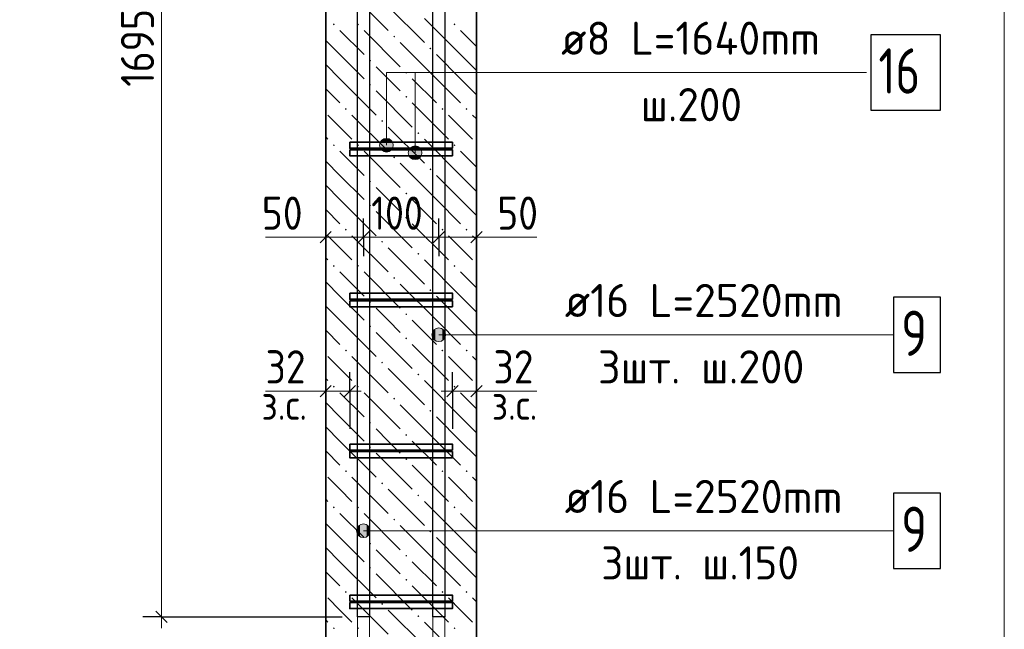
# Model space of a CAD drawing. Header units: millimetres. Extents: x 0 to 59400, y 0 to 42000.
# Tile 22 of 29: x 39068 to 45597, y 27639 to 31677. Entities that reach past the tile are written whole.
import ezdxf

# ---------------------------------------------------------------- set-up
doc = ezdxf.new("R2010")
doc.units = ezdxf.units.MM
doc.linetypes.add('______2', pattern=[270, 200, -70])
for name, color, linetype, lineweight in [('S1 ДОП Продольная арматура', 52, 'Continuous', 25), ('S1 Продольная арматура', 52, 'Continuous', 25), ('Standard', 7, 'Continuous', 25), ('Позиционная метка линия выноска', 7, 'Continuous', 13), ('Размерная выноска', 7, 'Continuous', 13), ('Хомут', 52, 'Continuous', 25)]:
    doc.layers.add(name, color=color, linetype=linetype, lineweight=lineweight)
doc.layers.add('ЖБ Пилон', color=7, linetype='______2', lineweight=13, true_color=0xa0a0a0)
doc.styles.add('ISOCPEUR', font='txt')

msp = doc.modelspace()

# ---------------------------------------------------------------- hatches: boundary and pattern name
at = {"layer": 'ЖБ Пилон', "linetype": 'Continuous', "lineweight": 18, "transparency": 33554687}
for points in [[(41145.2, 31646.1), (41151.7, 31652.6), (41158.2, 31646.1), (41151.7, 31639.6)], [(41305.2, 31646.1), (41311.7, 31652.6), (41318.2, 31646.1), (41311.7, 31639.6)], [(41945.2, 31646.1), (41951.7, 31652.6), (41958.2, 31646.1), (41951.7, 31639.6)], [(41545.2, 31566.1), (41551.7, 31572.6), (41558.2, 31566.1), (41551.7, 31559.6)], [(41785.2, 31486.1), (41791.7, 31492.6), (41798.2, 31486.1), (41791.7, 31479.6)], [(41385.2, 31406.1), (41391.7, 31412.6), (41398.2, 31406.1), (41391.7, 31399.6)], [(41625.2, 31326.1), (41631.7, 31332.6), (41638.2, 31326.1), (41631.7, 31319.6)], [(41385.2, 31246.1), (41391.7, 31252.6), (41398.2, 31246.1), (41391.7, 31239.6)], [(41625.2, 31166.1), (41631.7, 31172.6), (41638.2, 31166.1), (41631.7, 31159.6)], [(41225.2, 31086.1), (41231.7, 31092.6), (41238.2, 31086.1), (41231.7, 31079.6)], [(41865.2, 31086.1), (41871.7, 31092.6), (41878.2, 31086.1), (41871.7, 31079.6)], [(42025.2, 31086.1), (42031.7, 31092.6), (42038.2, 31086.1), (42031.7, 31079.6)], [(41465.2, 31006.1), (41471.7, 31012.6), (41478.2, 31006.1), (41471.7, 30999.6)], [(41705.2, 30926.1), (41711.7, 30932.6), (41718.2, 30926.1), (41711.7, 30919.6)], [(41145.2, 30846.1), (41151.7, 30852.6), (41158.2, 30846.1), (41151.7, 30839.6)], [(41305.2, 30846.1), (41311.7, 30852.6), (41318.2, 30846.1), (41311.7, 30839.6)], [(41945.2, 30846.1), (41951.7, 30852.6), (41958.2, 30846.1), (41951.7, 30839.6)], [(41545.2, 30766.1), (41551.7, 30772.6), (41558.2, 30766.1), (41551.7, 30759.6)], [(41785.2, 30686.1), (41791.7, 30692.6), (41798.2, 30686.1), (41791.7, 30679.6)], [(41385.2, 30606.1), (41391.7, 30612.6), (41398.2, 30606.1), (41391.7, 30599.6)], [(41625.2, 30526.1), (41631.7, 30532.6), (41638.2, 30526.1), (41631.7, 30519.6)], [(41385.2, 30446.1), (41391.7, 30452.6), (41398.2, 30446.1), (41391.7, 30439.6)], [(41625.2, 30366.1), (41631.7, 30372.6), (41638.2, 30366.1), (41631.7, 30359.6)], [(41225.2, 30286.1), (41231.7, 30292.6), (41238.2, 30286.1), (41231.7, 30279.6)], [(41865.2, 30286.1), (41871.7, 30292.6), (41878.2, 30286.1), (41871.7, 30279.6)], [(42025.2, 30286.1), (42031.7, 30292.6), (42038.2, 30286.1), (42031.7, 30279.6)], [(41465.2, 30206.1), (41471.7, 30212.6), (41478.2, 30206.1), (41471.7, 30199.6)], [(41705.2, 30126.1), (41711.7, 30132.6), (41718.2, 30126.1), (41711.7, 30119.6)], [(41145.2, 30046.1), (41151.7, 30052.6), (41158.2, 30046.1), (41151.7, 30039.6)], [(41305.2, 30046.1), (41311.7, 30052.6), (41318.2, 30046.1), (41311.7, 30039.6)], [(41945.2, 30046.1), (41951.7, 30052.6), (41958.2, 30046.1), (41951.7, 30039.6)], [(41545.2, 29966.1), (41551.7, 29972.6), (41558.2, 29966.1), (41551.7, 29959.6)], [(41785.2, 29886.1), (41791.7, 29892.6), (41798.2, 29886.1), (41791.7, 29879.6)], [(41385.2, 29806.1), (41391.7, 29812.6), (41398.2, 29806.1), (41391.7, 29799.6)], [(41625.2, 29726.1), (41631.7, 29732.6), (41638.2, 29726.1), (41631.7, 29719.6)], [(41385.2, 29646.1), (41391.7, 29652.6), (41398.2, 29646.1), (41391.7, 29639.6)], [(41625.2, 29566.1), (41631.7, 29572.6), (41638.2, 29566.1), (41631.7, 29559.6)], [(41225.2, 29486.1), (41231.7, 29492.6), (41238.2, 29486.1), (41231.7, 29479.6)], [(41865.2, 29486.1), (41871.7, 29492.6), (41878.2, 29486.1), (41871.7, 29479.6)], [(42025.2, 29486.1), (42031.7, 29492.6), (42038.2, 29486.1), (42031.7, 29479.6)], [(41465.2, 29406.1), (41471.7, 29412.6), (41478.2, 29406.1), (41471.7, 29399.6)], [(41705.2, 29326.1), (41711.7, 29332.6), (41718.2, 29326.1), (41711.7, 29319.6)], [(41145.2, 29246.1), (41151.7, 29252.6), (41158.2, 29246.1), (41151.7, 29239.6)], [(41305.2, 29246.1), (41311.7, 29252.6), (41318.2, 29246.1), (41311.7, 29239.6)], [(41945.2, 29246.1), (41951.7, 29252.6), (41958.2, 29246.1), (41951.7, 29239.6)], [(41545.2, 29166.1), (41551.7, 29172.6), (41558.2, 29166.1), (41551.7, 29159.6)], [(41785.2, 29086.1), (41791.7, 29092.6), (41798.2, 29086.1), (41791.7, 29079.6)], [(41385.2, 29006.1), (41391.7, 29012.6), (41398.2, 29006.1), (41391.7, 28999.6)], [(41625.2, 28926.1), (41631.7, 28932.6), (41638.2, 28926.1), (41631.7, 28919.6)], [(41385.2, 28846.1), (41391.7, 28852.6), (41398.2, 28846.1), (41391.7, 28839.6)], [(41625.2, 28766.1), (41631.7, 28772.6), (41638.2, 28766.1), (41631.7, 28759.6)], [(41225.2, 28686.1), (41231.7, 28692.6), (41238.2, 28686.1), (41231.7, 28679.6)], [(41865.2, 28686.1), (41871.7, 28692.6), (41878.2, 28686.1), (41871.7, 28679.6)], [(42025.2, 28686.1), (42031.7, 28692.6), (42038.2, 28686.1), (42031.7, 28679.6)], [(41465.2, 28606.1), (41471.7, 28612.6), (41478.2, 28606.1), (41471.7, 28599.6)], [(41705.2, 28526.1), (41711.7, 28532.6), (41718.2, 28526.1), (41711.7, 28519.6)], [(41145.2, 28446.1), (41151.7, 28452.6), (41158.2, 28446.1), (41151.7, 28439.6)], [(41305.2, 28446.1), (41311.7, 28452.6), (41318.2, 28446.1), (41311.7, 28439.6)], [(41945.2, 28446.1), (41951.7, 28452.6), (41958.2, 28446.1), (41951.7, 28439.6)], [(41545.2, 28366.1), (41551.7, 28372.6), (41558.2, 28366.1), (41551.7, 28359.6)], [(41785.2, 28286.1), (41791.7, 28292.6), (41798.2, 28286.1), (41791.7, 28279.6)], [(41385.2, 28206.1), (41391.7, 28212.6), (41398.2, 28206.1), (41391.7, 28199.6)], [(41625.2, 28126.1), (41631.7, 28132.6), (41638.2, 28126.1), (41631.7, 28119.6)], [(41385.2, 28046.1), (41391.7, 28052.6), (41398.2, 28046.1), (41391.7, 28039.6)], [(41625.2, 27966.1), (41631.7, 27972.6), (41638.2, 27966.1), (41631.7, 27959.6)], [(41225.2, 27886.1), (41231.7, 27892.6), (41238.2, 27886.1), (41231.7, 27879.6)], [(41865.2, 27886.1), (41871.7, 27892.6), (41878.2, 27886.1), (41871.7, 27879.6)], [(42025.2, 27886.1), (42031.7, 27892.6), (42038.2, 27886.1), (42031.7, 27879.6)], [(41465.2, 27806.1), (41471.7, 27812.6), (41478.2, 27806.1), (41471.7, 27799.6)], [(41705.2, 27726.1), (41711.7, 27732.6), (41718.2, 27726.1), (41711.7, 27719.6)], [(41145.2, 27646.1), (41151.7, 27652.6), (41158.2, 27646.1), (41151.7, 27639.6)], [(41305.2, 27646.1), (41311.7, 27652.6), (41318.2, 27646.1), (41311.7, 27639.6)], [(41945.2, 27646.1), (41951.7, 27652.6), (41958.2, 27646.1), (41951.7, 27639.6)]]:
    msp.add_hatch(color=7, dxfattribs=at).paths.add_polyline_path(points, flags=16)
at = {"layer": 'Позиционная метка линия выноска', "linetype": 'Continuous', "lineweight": 13, "transparency": 33554687}
for points in [[(41522.9, 30884.5), (41477.9, 30884.5), (41461.7, 30868.3)], [(41522.9, 30884.5), (41461.7, 30868.3), (41539.1, 30868.3)], [(41477.9, 30884.5), (41522.9, 30884.5), (41500.4, 30890.8)], [(41539.1, 30868.3), (41461.7, 30868.3), (41455.4, 30845.8)], [(41539.1, 30868.3), (41455.4, 30845.8), (41545.4, 30845.8)], [(41545.4, 30845.8), (41455.4, 30845.8), (41461.7, 30823.3)], [(41545.4, 30845.8), (41461.7, 30823.3), (41539.1, 30823.3)], [(41539.1, 30823.3), (41461.7, 30823.3), (41477.9, 30807.1)], [(41539.1, 30823.3), (41477.9, 30807.1), (41522.9, 30807.1)], [(41729.1, 30818.3), (41651.7, 30818.3), (41645.4, 30795.8)], [(41729.1, 30818.3), (41645.4, 30795.8), (41735.4, 30795.8)], [(41712.9, 30834.5), (41667.9, 30834.5), (41651.7, 30818.3)], [(41712.9, 30834.5), (41651.7, 30818.3), (41729.1, 30818.3)], [(41667.9, 30834.5), (41712.9, 30834.5), (41690.4, 30840.8)], [(41522.9, 30807.1), (41477.9, 30807.1), (41500.4, 30800.8)], [(41735.4, 30795.8), (41645.4, 30795.8), (41651.7, 30773.3)], [(41735.4, 30795.8), (41651.7, 30773.3), (41729.1, 30773.3)], [(41729.1, 30773.3), (41651.7, 30773.3), (41667.9, 30757.1)], [(41729.1, 30773.3), (41667.9, 30757.1), (41712.9, 30757.1)], [(41712.9, 30757.1), (41667.9, 30757.1), (41690.4, 30750.8)], [(41808.7, 29567.5), (41808.7, 29612.5), (41802.4, 29590)], [(41824.9, 29551.3), (41824.9, 29628.7), (41808.7, 29612.5)], [(41824.9, 29551.3), (41808.7, 29612.5), (41808.7, 29567.5)], [(41847.4, 29545), (41847.4, 29635), (41824.9, 29628.7)], [(41847.4, 29545), (41824.9, 29628.7), (41824.9, 29551.3)], [(41869.9, 29551.3), (41869.9, 29628.7), (41847.4, 29635)], [(41869.9, 29551.3), (41847.4, 29635), (41847.4, 29545)], [(41886.1, 29567.5), (41886.1, 29612.5), (41869.9, 29628.7)], [(41886.1, 29567.5), (41869.9, 29628.7), (41869.9, 29551.3)], [(41886.1, 29612.5), (41886.1, 29567.5), (41892.4, 29590)], [(41347.4, 28246.4), (41347.4, 28336.4), (41324.9, 28330.1)], [(41369.9, 28252.7), (41369.9, 28330.1), (41347.4, 28336.4)], [(41369.9, 28252.7), (41347.4, 28336.4), (41347.4, 28246.4)], [(41308.7, 28268.9), (41308.7, 28313.9), (41302.4, 28291.4)], [(41324.9, 28252.7), (41324.9, 28330.1), (41308.7, 28313.9)], [(41324.9, 28252.7), (41308.7, 28313.9), (41308.7, 28268.9)], [(41347.4, 28246.4), (41324.9, 28330.1), (41324.9, 28252.7)], [(41386.1, 28268.9), (41386.1, 28313.9), (41369.9, 28330.1)], [(41386.1, 28268.9), (41369.9, 28330.1), (41369.9, 28252.7)], [(41386.1, 28313.9), (41386.1, 28268.9), (41392.4, 28291.4)]]:
    msp.add_hatch(color=7, dxfattribs=at).paths.add_polyline_path(points)

# ---------------------------------------------------------------- linework, layer by layer
at = {"layer": 'S1 ДОП Продольная арматура', "color": 28, "linetype": 'Continuous', "lineweight": 25, "true_color": 0x50140a, "transparency": 33554687}
for points in [[(38307.4, 36900.8), (41887.4, 36900.8), (41887.4, 27720.8), (41807.4, 27720.8), (41807.4, 36820.8), (38307.4, 36820.8), (38307.4, 36900.8)], [(38307.4, 36900.8), (41887.4, 36900.8), (41887.4, 27720.8), (41807.4, 27720.8), (41807.4, 36820.8), (38307.4, 36820.8), (38307.4, 36900.8)], [(38307.4, 36900.8), (41887.4, 36900.8), (41887.4, 27720.8), (41807.4, 27720.8), (41807.4, 36820.8), (38307.4, 36820.8), (38307.4, 36900.8)], [(44887.4, 36820.8), (41387.4, 36820.8), (41387.4, 27720.8), (41307.4, 27720.8), (41307.4, 36900.8), (44887.4, 36900.8), (44887.4, 36820.8)], [(44887.4, 36820.8), (41387.4, 36820.8), (41387.4, 27720.8), (41307.4, 27720.8), (41307.4, 36900.8), (44887.4, 36900.8), (44887.4, 36820.8)], [(44887.4, 36820.8), (41387.4, 36820.8), (41387.4, 27720.8), (41307.4, 27720.8), (41307.4, 36900.8), (44887.4, 36900.8), (44887.4, 36820.8)], [(44887.4, 36820.8), (41387.4, 36820.8), (41387.4, 27720.8), (41307.4, 27720.8), (41307.4, 36900.8), (44887.4, 36900.8), (44887.4, 36820.8)], [(44887.4, 36820.8), (41387.4, 36820.8), (41387.4, 27720.8), (41307.4, 27720.8), (41307.4, 36900.8), (44887.4, 36900.8), (44887.4, 36820.8)], [(44887.4, 36820.8), (41387.4, 36820.8), (41387.4, 27720.8), (41307.4, 27720.8), (41307.4, 36900.8), (44887.4, 36900.8), (44887.4, 36820.8)], [(44887.4, 36820.8), (41387.4, 36820.8), (41387.4, 27720.8), (41307.4, 27720.8), (41307.4, 36900.8), (44887.4, 36900.8), (44887.4, 36820.8)]]:
    msp.add_lwpolyline(points, dxfattribs=at)
at = {"layer": 'S1 ДОП Продольная арматура', "color": 7, "linetype": 'Continuous', "lineweight": 25, "transparency": 33554687}
for points in [[(44863.3, 29340), (45173.3, 29340), (45173.3, 29840), (44863.3, 29840), (44863.3, 29340)], [(44863.3, 28041.4), (45173.3, 28041.4), (45173.3, 28541.4), (44863.3, 28541.4), (44863.3, 28041.4)]]:
    msp.add_lwpolyline(points, dxfattribs=at)
at = {"layer": 'S1 Продольная арматура', "color": 7, "linetype": 'Continuous', "lineweight": 18, "transparency": 33554687}
for points in [[(41807.4, 18395.8), (41807.4, 36920.8), (38307.4, 36920.8), (38307.4, 37000.8), (41887.4, 37000.8), (41887.4, 18395.8), (41807.4, 18395.8)], [(41807.4, 18395.8), (41807.4, 36920.8), (38307.4, 36920.8), (38307.4, 37000.8), (41887.4, 37000.8), (41887.4, 18395.8), (41807.4, 18395.8)], [(41807.4, 18395.8), (41807.4, 36920.8), (38307.4, 36920.8), (38307.4, 37000.8), (41887.4, 37000.8), (41887.4, 18395.8), (41807.4, 18395.8)], [(41807.4, 18395.8), (41807.4, 36920.8), (38307.4, 36920.8), (38307.4, 37000.8), (41887.4, 37000.8), (41887.4, 18395.8), (41807.4, 18395.8)], [(41307.4, 18395.8), (41307.4, 37000.8), (44887.4, 37000.8), (44887.4, 36920.8), (41387.4, 36920.8), (41387.4, 18395.8), (41307.4, 18395.8)], [(41307.4, 18395.8), (41307.4, 37000.8), (44887.4, 37000.8), (44887.4, 36920.8), (41387.4, 36920.8), (41387.4, 18395.8), (41307.4, 18395.8)], [(41307.4, 18395.8), (41307.4, 37000.8), (44887.4, 37000.8), (44887.4, 36920.8), (41387.4, 36920.8), (41387.4, 18395.8), (41307.4, 18395.8)], [(41307.4, 18395.8), (41307.4, 37000.8), (44887.4, 37000.8), (44887.4, 36920.8), (41387.4, 36920.8), (41387.4, 18395.8), (41307.4, 18395.8)]]:
    msp.add_lwpolyline(points, dxfattribs=at)
at = {"layer": 'Standard', "color": 251, "linetype": 'Continuous', "lineweight": -3, "true_color": 0x656565, "transparency": 33554687}
for p, q in [((41097.4, 30235.9), (41097.4, 30360.8)), ((41347.4, 30235.9), (41347.4, 30360.8)), ((41847.4, 30235.9), (41847.4, 30360.8)), ((42097.4, 30235.9), (42097.4, 30360.8)), ((41097.4, 30235.9), (41097.4, 30110.8)), ((41097.4, 30235.9), (41097.4, 30235.9)), ((41347.4, 30235.9), (41347.4, 30110.8)), ((41347.4, 30235.9), (41347.4, 30235.9)), ((41847.4, 30235.9), (41847.4, 30110.8)), ((41847.4, 30235.9), (41847.4, 30235.4)), ((42097.4, 30235.9), (42097.4, 30110.8)), ((42097.4, 30235.9), (42097.4, 30235.9)), ((41097.4, 29217.4), (41097.4, 29342.4)), ((41257.4, 29217.4), (41257.4, 29342.4)), ((41937.4, 29217.4), (41937.4, 29342.4)), ((42097.4, 29217.4), (42097.4, 29342.4)), ((41097.4, 29217.4), (41097.4, 29092.4)), ((41097.4, 29217.4), (41097.4, 29217.4)), ((41257.4, 29217.4), (41257.4, 29092.4)), ((41257.4, 29217.4), (41257.4, 28965.8)), ((41937.4, 29217.4), (41937.4, 29092.4)), ((41937.4, 29217.4), (41937.4, 28965.8)), ((42097.4, 29217.4), (42097.4, 29092.4)), ((42097.4, 29217.4), (42097.4, 29217.4)), ((40009.5, 27720.8), (39884.5, 27720.8)), ((40009.5, 27720.8), (40134.5, 27720.8)), ((40009.5, 27720.8), (41207.4, 27720.8))]:
    msp.add_line(p, q, dxfattribs=at)
at = {"layer": 'Standard', "color": 7, "linetype": 'Continuous', "lineweight": 13, "transparency": 33554687}
for p, q in [((41097.4, 30235.9), (41022.4, 30235.9)), ((41097.4, 30235.9), (41347.4, 30235.9)), ((41347.4, 30235.9), (41847.4, 30235.9)), ((41847.4, 30235.9), (42097.4, 30235.9)), ((42097.4, 30235.9), (42172.4, 30235.9)), ((41097.4, 29217.4), (41022.4, 29217.4)), ((41257.4, 29217.4), (41097.4, 29217.4)), ((41257.4, 29217.4), (41332.4, 29217.4)), ((41937.4, 29217.4), (41862.4, 29217.4)), ((41937.4, 29217.4), (42097.4, 29217.4)), ((42097.4, 29217.4), (42172.4, 29217.4))]:
    msp.add_line(p, q, dxfattribs=at)
at = {"layer": 'Standard', "color": 7, "linetype": 'Continuous', "lineweight": 25, "transparency": 33554687}
for p, q in [((41059.9, 30198.3), (41134.9, 30273.3)), ((41309.9, 30198.3), (41384.9, 30273.3)), ((41809.9, 30198.3), (41884.9, 30273.3)), ((42059.9, 30198.3), (42134.9, 30273.3)), ((41134.9, 29254.9), (41059.9, 29179.9)), ((41294.9, 29254.9), (41219.9, 29179.9)), ((41899.9, 29179.9), (41974.9, 29254.9)), ((42059.9, 29179.9), (42134.9, 29254.9))]:
    msp.add_line(p, q, dxfattribs=at)
at = {"layer": 'Standard', "color": 251, "linetype": 'Continuous', "lineweight": 25, "true_color": 0x656565, "transparency": 33554687}
msp.add_line((40047, 27683.3), (39972, 27758.3), dxfattribs=at)
at = {"layer": 'Standard', "color": 251, "linetype": 'Continuous', "lineweight": 13, "true_color": 0x656565, "transparency": 33554687}
msp.add_line((40009.5, 27720.8), (40009.5, 27645.8), dxfattribs=at)
at = {"layer": 'Standard', "color": 254, "linetype": 'Continuous', "lineweight": 13, "true_color": 0xc4c4ff, "transparency": 33554687}
msp.add_lwpolyline([(37597.4, 15895.8), (45597.4, 15895.8), (45597.4, 39545.8), (37597.4, 39545.8), (37597.4, 15895.8)], dxfattribs=at)
at = {"layer": 'Standard', "color": 251, "linetype": 'Continuous', "lineweight": 13, "true_color": 0x656565, "transparency": 33554687}
msp.add_lwpolyline([(40009.5, 27720.8), (40009.5, 31181.7), (40009.5, 31181.7), (40009.5, 36195.8)], dxfattribs=at)
at = {"layer": 'ЖБ Пилон', "color": 7, "linetype": 'Continuous', "lineweight": 35, "transparency": 33554687}
for p, q in [((41097.4, 36195.8), (41097.4, 18395.8)), ((42097.4, 18395.8), (42097.4, 36195.8))]:
    msp.add_line(p, q, dxfattribs=at)
at = {"layer": 'ЖБ Пилон', "color": 9, "linetype": 'Continuous', "lineweight": 18, "true_color": 0xc7c7c7, "transparency": 33554687}
for p, q in [((41271.7, 31846.1), (41511.7, 31606.1)), ((41511.7, 31766.1), (41751.7, 31526.1)), ((41991.7, 31446.1), (41751.7, 31686.1)), ((41191.7, 31606.1), (41351.7, 31446.1)), ((41351.7, 31606.1), (41591.7, 31366.1)), ((41991.7, 31606.1), (42097.4, 31500.4)), ((41191.7, 31446.1), (41097.4, 31540.4)), ((41831.7, 31286.1), (41591.7, 31526.1)), ((41191.7, 31446.1), (41351.7, 31286.1)), ((41831.7, 31446.1), (41991.7, 31286.1)), ((41991.7, 31446.1), (42097.4, 31340.4)), ((41097.4, 31380.4), (41191.7, 31286.1)), ((41511.7, 31286.1), (41431.7, 31366.1)), ((41191.7, 31286.1), (41431.7, 31046.1)), ((41591.7, 31206.1), (41511.7, 31286.1)), ((41671.7, 31286.1), (41831.7, 31126.1)), ((41831.7, 31286.1), (41991.7, 31126.1)), ((41991.7, 31286.1), (42097.4, 31180.4)), ((41097.4, 31220.4), (41191.7, 31126.1)), ((41431.7, 31206.1), (41671.7, 30966.1)), ((41671.7, 31126.1), (41911.7, 30886.1)), ((41191.7, 30966.1), (41111.7, 31046.1)), ((41271.7, 31046.1), (41511.7, 30806.1)), ((41991.7, 30966.1), (41911.7, 31046.1)), ((42071.7, 31046.1), (42097.4, 31020.4)), ((41271.7, 30886.1), (41191.7, 30966.1)), ((41511.7, 30966.1), (41751.7, 30726.1)), ((42071.7, 30886.1), (41991.7, 30966.1)), ((41097.4, 30900.4), (41111.7, 30886.1)), ((41991.7, 30646.1), (41751.7, 30886.1)), ((41191.7, 30806.1), (41351.7, 30646.1)), ((41351.7, 30806.1), (41591.7, 30566.1)), ((41991.7, 30806.1), (42097.4, 30700.4)), ((41191.7, 30646.1), (41097.4, 30740.4)), ((41831.7, 30486.1), (41591.7, 30726.1)), ((41191.7, 30646.1), (41351.7, 30486.1)), ((41831.7, 30646.1), (41991.7, 30486.1)), ((41991.7, 30646.1), (42097.4, 30540.4)), ((41097.4, 30580.4), (41191.7, 30486.1)), ((41511.7, 30486.1), (41431.7, 30566.1)), ((41191.7, 30486.1), (41431.7, 30246.1)), ((41591.7, 30406.1), (41511.7, 30486.1)), ((41671.7, 30486.1), (41831.7, 30326.1)), ((41831.7, 30486.1), (41991.7, 30326.1)), ((41991.7, 30486.1), (42097.4, 30380.4)), ((41097.4, 30420.4), (41191.7, 30326.1)), ((41431.7, 30406.1), (41671.7, 30166.1)), ((41671.7, 30326.1), (41911.7, 30086.1)), ((41191.7, 30166.1), (41111.7, 30246.1)), ((41271.7, 30246.1), (41511.7, 30006.1)), ((41991.7, 30166.1), (41911.7, 30246.1)), ((42071.7, 30246.1), (42097.4, 30220.4)), ((41271.7, 30086.1), (41191.7, 30166.1)), ((41511.7, 30166.1), (41751.7, 29926.1)), ((42071.7, 30086.1), (41991.7, 30166.1)), ((41097.4, 30100.4), (41111.7, 30086.1)), ((41991.7, 29846.1), (41751.7, 30086.1)), ((41191.7, 30006.1), (41351.7, 29846.1)), ((41351.7, 30006.1), (41591.7, 29766.1)), ((41991.7, 30006.1), (42097.4, 29900.4)), ((41191.7, 29846.1), (41097.4, 29940.4)), ((41831.7, 29686.1), (41591.7, 29926.1)), ((41191.7, 29846.1), (41351.7, 29686.1)), ((41831.7, 29846.1), (41991.7, 29686.1)), ((41991.7, 29846.1), (42097.4, 29740.4)), ((41097.4, 29780.4), (41191.7, 29686.1)), ((41511.7, 29686.1), (41431.7, 29766.1)), ((41191.7, 29686.1), (41431.7, 29446.1)), ((41591.7, 29606.1), (41511.7, 29686.1)), ((41671.7, 29686.1), (41831.7, 29526.1)), ((41831.7, 29686.1), (41991.7, 29526.1)), ((41991.7, 29686.1), (42097.4, 29580.4)), ((41097.4, 29620.4), (41191.7, 29526.1)), ((41431.7, 29606.1), (41671.7, 29366.1)), ((41671.7, 29526.1), (41911.7, 29286.1)), ((41191.7, 29366.1), (41111.7, 29446.1)), ((41271.7, 29446.1), (41511.7, 29206.1)), ((41991.7, 29366.1), (41911.7, 29446.1)), ((42071.7, 29446.1), (42097.4, 29420.4)), ((41271.7, 29286.1), (41191.7, 29366.1)), ((41511.7, 29366.1), (41751.7, 29126.1)), ((42071.7, 29286.1), (41991.7, 29366.1)), ((41097.4, 29300.4), (41111.7, 29286.1)), ((41991.7, 29046.1), (41751.7, 29286.1)), ((41191.7, 29206.1), (41351.7, 29046.1)), ((41351.7, 29206.1), (41591.7, 28966.1)), ((41991.7, 29206.1), (42097.4, 29100.4)), ((41191.7, 29046.1), (41097.4, 29140.4)), ((41831.7, 28886.1), (41591.7, 29126.1)), ((41191.7, 29046.1), (41351.7, 28886.1)), ((41831.7, 29046.1), (41991.7, 28886.1)), ((41991.7, 29046.1), (42097.4, 28940.4)), ((41097.4, 28980.4), (41191.7, 28886.1)), ((41511.7, 28886.1), (41431.7, 28966.1)), ((41191.7, 28886.1), (41431.7, 28646.1)), ((41591.7, 28806.1), (41511.7, 28886.1)), ((41671.7, 28886.1), (41831.7, 28726.1)), ((41831.7, 28886.1), (41991.7, 28726.1)), ((41991.7, 28886.1), (42097.4, 28780.4)), ((41097.4, 28820.4), (41191.7, 28726.1)), ((41431.7, 28806.1), (41671.7, 28566.1)), ((41671.7, 28726.1), (41911.7, 28486.1)), ((41191.7, 28566.1), (41111.7, 28646.1)), ((41271.7, 28646.1), (41511.7, 28406.1)), ((41991.7, 28566.1), (41911.7, 28646.1)), ((42071.7, 28646.1), (42097.4, 28620.4)), ((41271.7, 28486.1), (41191.7, 28566.1)), ((41511.7, 28566.1), (41751.7, 28326.1)), ((42071.7, 28486.1), (41991.7, 28566.1)), ((41097.4, 28500.4), (41111.7, 28486.1)), ((41991.7, 28246.1), (41751.7, 28486.1)), ((41191.7, 28406.1), (41351.7, 28246.1)), ((41351.7, 28406.1), (41591.7, 28166.1)), ((41991.7, 28406.1), (42097.4, 28300.4)), ((41191.7, 28246.1), (41097.4, 28340.4)), ((41831.7, 28086.1), (41591.7, 28326.1)), ((41191.7, 28246.1), (41351.7, 28086.1)), ((41831.7, 28246.1), (41991.7, 28086.1)), ((41991.7, 28246.1), (42097.4, 28140.4)), ((41097.4, 28180.4), (41191.7, 28086.1)), ((41511.7, 28086.1), (41431.7, 28166.1)), ((41191.7, 28086.1), (41431.7, 27846.1)), ((41591.7, 28006.1), (41511.7, 28086.1)), ((41671.7, 28086.1), (41831.7, 27926.1)), ((41831.7, 28086.1), (41991.7, 27926.1)), ((41991.7, 28086.1), (42097.4, 27980.4)), ((41097.4, 28020.4), (41191.7, 27926.1)), ((41431.7, 28006.1), (41671.7, 27766.1)), ((41671.7, 27926.1), (41911.7, 27686.1)), ((41191.7, 27766.1), (41111.7, 27846.1)), ((41271.7, 27846.1), (41511.7, 27606.1)), ((41991.7, 27766.1), (41911.7, 27846.1)), ((42071.7, 27846.1), (42097.4, 27820.4)), ((41271.7, 27686.1), (41191.7, 27766.1)), ((41511.7, 27766.1), (41751.7, 27526.1)), ((42071.7, 27686.1), (41991.7, 27766.1)), ((41097.4, 27700.4), (41111.7, 27686.1)), ((41991.7, 27446.1), (41751.7, 27686.1))]:
    msp.add_line(p, q, dxfattribs=at)
at = {"layer": 'Позиционная метка линия выноска', "color": 7, "linetype": 'Continuous', "lineweight": 13, "transparency": 33554687}
for p, q in [((41500.4, 30890.8), (41500.4, 30890.8)), ((41455.4, 30845.8), (41455.4, 30845.8)), ((41545.4, 30845.8), (41545.4, 30845.8)), ((41690.4, 30840.8), (41690.4, 30840.8)), ((41500.4, 30800.8), (41500.4, 30800.8)), ((41645.4, 30795.8), (41645.4, 30795.8)), ((41735.4, 30795.8), (41735.4, 30795.8)), ((41690.4, 30750.8), (41690.4, 30750.8)), ((41802.4, 29590), (41802.4, 29590)), ((41847.4, 29635), (41847.4, 29635)), ((44863.3, 29590), (41847.4, 29590)), ((41892.4, 29590), (41892.4, 29590)), ((41847.4, 29545), (41847.4, 29545)), ((41347.4, 28336.4), (41347.4, 28336.4)), ((41302.4, 28291.4), (41302.4, 28291.4)), ((44863.3, 28291.4), (41347.4, 28291.4)), ((41392.4, 28291.4), (41392.4, 28291.4)), ((41347.4, 28246.4), (41347.4, 28246.4))]:
    msp.add_line(p, q, dxfattribs=at)
for points in [[(44518.4, 31327.6), (41500.4, 31327.6), (41500.4, 30845.8)], [(44683.3, 31327.6), (41690.4, 31327.6), (41690.4, 30795.8)]]:
    msp.add_lwpolyline(points, dxfattribs=at)
for centre in [(41500.4, 30845.8), (41690.4, 30795.8), (41847.4, 29590), (41347.4, 28291.4)]:
    msp.add_circle(centre, 45, dxfattribs=at)
at = {"layer": 'Размерная выноска', "color": 7, "linetype": 'Continuous', "lineweight": 13, "transparency": 33554687}
for p, q in [((41097.4, 30235.9), (40697.4, 30235.9)), ((42497.4, 30235.9), (42097.4, 30235.9)), ((41097.4, 29217.4), (40697.4, 29217.4)), ((42097.4, 29217.4), (42497.4, 29217.4))]:
    msp.add_line(p, q, dxfattribs=at)
at = {"layer": 'Хомут', "color": 7, "linetype": 'Continuous', "lineweight": 25, "transparency": 33554687}
msp.add_lwpolyline([(44713.3, 31077.6), (45173.3, 31077.6), (45173.3, 31577.6), (44713.3, 31577.6), (44713.3, 31077.6)], dxfattribs=at)
at = {"layer": 'Хомут', "color": 7, "linetype": 'Continuous', "lineweight": 35, "transparency": 33554687}
for points in [[(41257.4, 30865.8), (41937.4, 30865.8), (41937.4, 30825.8), (41257.4, 30825.8), (41257.4, 30865.8)], [(41257.4, 30815.8), (41937.4, 30815.8), (41937.4, 30775.8), (41257.4, 30775.8), (41257.4, 30815.8)], [(41257.4, 29865.8), (41937.4, 29865.8), (41937.4, 29825.8), (41257.4, 29825.8), (41257.4, 29865.8)], [(41257.4, 29815.8), (41937.4, 29815.8), (41937.4, 29775.8), (41257.4, 29775.8), (41257.4, 29815.8)], [(41257.4, 28865.8), (41937.4, 28865.8), (41937.4, 28825.8), (41257.4, 28825.8), (41257.4, 28865.8)], [(41257.4, 28815.8), (41937.4, 28815.8), (41937.4, 28775.8), (41257.4, 28775.8), (41257.4, 28815.8)], [(41257.4, 27865.8), (41937.4, 27865.8), (41937.4, 27825.8), (41257.4, 27825.8), (41257.4, 27865.8)], [(41257.4, 27815.8), (41937.4, 27815.8), (41937.4, 27775.8), (41257.4, 27775.8), (41257.4, 27815.8)]]:
    msp.add_lwpolyline(points, dxfattribs=at)

# ---------------------------------------------------------------- texts
at = {"layer": 'S1 ДОП Продольная арматура', "color": 7, "linetype": 'Continuous', "lineweight": 13, "transparency": 33554687, "attachment_point": 7, "style": 'ISOCPEUR'}
for s, insert, char_height, width in [('\\W0.96;ø16 L=2520mm ', (42682.8, 29707.3), 220, 2150.523), ('\\W0.78;9', (44913.3, 29450), 300, 326.407), ('\\W0.97;3шт. ш.200 ', (42902.8, 29267.3), 220, 1712.337), ('\\W0.96;ø16 L=2520mm ', (42682.4, 28408.7), 220, 2150.516), ('\\W0.78;9', (44913.3, 28151.4), 300, 326.407), ('\\W0.95;3шт. ш.150 ', (42924.4, 27968.7), 220, 1665.527)]:
    msp.add_mtext(s, dxfattribs=dict(at, insert=insert, char_height=char_height, width=width))
at = {"layer": 'Standard', "color": 251, "linetype": 'Continuous', "lineweight": 25, "true_color": 0x656565, "transparency": 33554687, "insert": (39959.5, 31233.3), "char_height": 220, "width": 666.903, "attachment_point": 7, "rotation": 90, "style": 'ISOCPEUR'}
msp.add_mtext('\\W0.87;1695', dxfattribs=at)
at = {"layer": 'Standard', "color": 7, "linetype": 'Continuous', "lineweight": 25, "transparency": 33554687, "char_height": 220, "attachment_point": 7, "style": 'ISOCPEUR'}
for s, insert, width in [('\\W0.87;50', (40673.9, 30285.8), 403.924), ('\\W0.83;100', (41399.4, 30285.8), 508.571), ('\\W0.87;50', (42234.9, 30285.8), 403.932), ('\\W0.87;32', (40698.9, 29267.4), 403.924), ('\\W0.87;32', (42209.9, 29267.4), 403.924)]:
    msp.add_mtext(s, dxfattribs=dict(at, insert=insert, width=width))
at = {"layer": 'Standard', "color": 7, "linetype": 'Continuous', "lineweight": 18, "transparency": 33554687, "char_height": 200, "width": 459.942, "attachment_point": 7, "style": 'ISOCPEUR'}
for insert in [(40671.5, 29026.4), (42198.7, 29026.4)]:
    msp.add_mtext('\\W0.90;з.с.', dxfattribs=dict(at, insert=insert))
at = {"layer": 'Хомут', "color": 7, "linetype": 'Continuous', "lineweight": 13, "transparency": 33554687, "attachment_point": 7, "style": 'ISOCPEUR'}
for s, insert, char_height, width in [('\\W0.96;ø8 L=1640mm ', (42658.3, 31444.9), 220, 2018.394), ('\\W0.75;16', (44763.3, 31187.6), 300, 472.289), ('\\W0.95;ш.200 ', (43186.3, 31004.9), 220, 962.122)]:
    msp.add_mtext(s, dxfattribs=dict(at, insert=insert, char_height=char_height, width=width))

doc.saveas('drawing.dxf')
